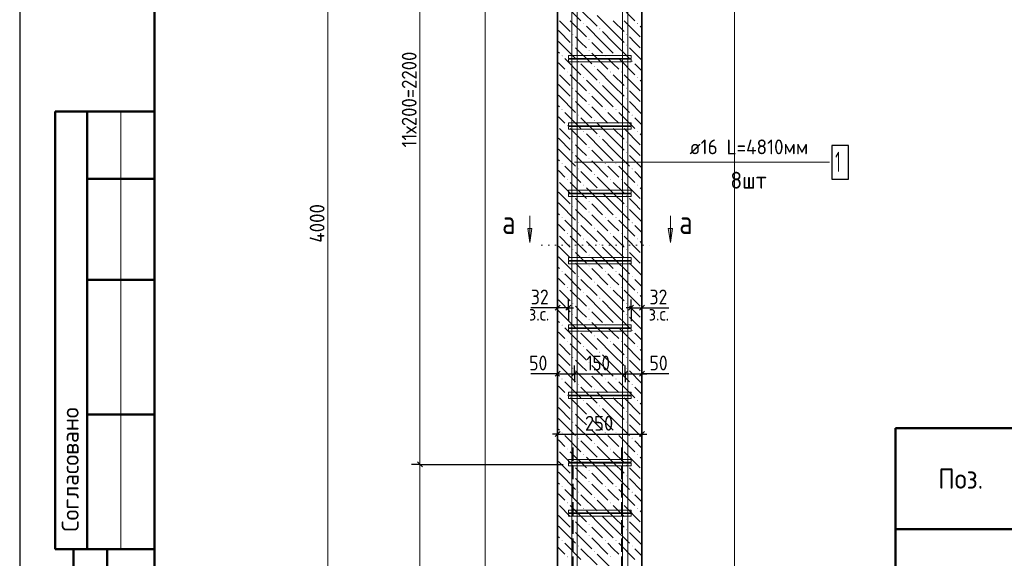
# Model space of a CAD drawing. Header units: millimetres. Extents: x 0 to 50400, y 0 to 35652.
# Tile 2 of 11: x 0 to 17536, y 10639 to 20239. Entities that reach past the tile are written whole.
import ezdxf

# ---------------------------------------------------------------- set-up
doc = ezdxf.new("R2010")
doc.units = ezdxf.units.MM
doc.linetypes.add('______2', pattern=[324, 240, -84])
doc.linetypes.add('______9', pattern=[120, 0, -120])
for name, color, linetype, lineweight in [('Standard', 7, 'Continuous', 25), ('ЖБ Пилон', 7, 'Continuous', 35), ('Позиционная метка диаметр_ шаг', 7, 'Continuous', 13), ('Позиционная метка линия выноска', 7, 'Continuous', 13), ('Размерная линия_ общее', 7, 'Continuous', 13), ('Узлы символ', 7, 'Continuous', 25)]:
    doc.layers.add(name, color=color, linetype=linetype, lineweight=lineweight)
doc.layers.add('Размерная выноска', color=7, linetype='Continuous')
doc.layers.add('Стена фоновая арматура Х1', color=7, linetype='______2', true_color=0xa0a0a0)
doc.layers.add('Стена Хомут', color=7, linetype='______2', true_color=0xa0a0a0)
doc.styles.add('ISOCPEUR', font='txt')

msp = doc.modelspace()

# ---------------------------------------------------------------- hatches: boundary and pattern name
at = {"layer": 'ЖБ Пилон', "linetype": 'Continuous', "lineweight": 18, "transparency": 33554687}
for points in [[(10036, 20171), (10044, 20179), (10051, 20171), (10044, 20163)], [(10996, 20171), (11004, 20179), (11011, 20171), (11004, 20163)], [(10324, 20075), (10332, 20083), (10339, 20075), (10332, 20067)], [(9844, 19979), (9852, 19987), (9859, 19979), (9852, 19971)], [(10132, 19883), (10140, 19891), (10147, 19883), (10140, 19875)], [(10804, 19979), (10812, 19987), (10819, 19979), (10812, 19971)], [(9844, 19787), (9852, 19795), (9859, 19787), (9852, 19779)], [(10132, 19691), (10140, 19699), (10147, 19691), (10140, 19683)], [(10804, 19787), (10812, 19795), (10819, 19787), (10812, 19779)], [(9652, 19595), (9660, 19603), (9667, 19595), (9660, 19587)], [(9940, 19499), (9948, 19507), (9955, 19499), (9948, 19491)], [(10420, 19595), (10428, 19603), (10435, 19595), (10428, 19587)], [(10612, 19595), (10620, 19603), (10627, 19595), (10620, 19587)], [(10900, 19499), (10908, 19507), (10915, 19499), (10908, 19491)], [(9748, 19307), (9756, 19315), (9763, 19307), (9756, 19299)], [(10228, 19403), (10236, 19411), (10243, 19403), (10236, 19395)], [(10516, 19307), (10524, 19315), (10531, 19307), (10524, 19299)], [(10708, 19307), (10716, 19315), (10723, 19307), (10716, 19299)], [(10036, 19211), (10044, 19219), (10051, 19211), (10044, 19203)], [(10324, 19115), (10332, 19123), (10339, 19115), (10332, 19107)], [(10996, 19211), (11004, 19219), (11011, 19211), (11004, 19203)], [(9844, 19019), (9852, 19027), (9859, 19019), (9852, 19011)], [(10804, 19019), (10812, 19027), (10819, 19019), (10812, 19011)], [(9844, 18827), (9852, 18835), (9859, 18827), (9852, 18819)], [(10132, 18923), (10140, 18931), (10147, 18923), (10140, 18915)], [(10804, 18827), (10812, 18835), (10819, 18827), (10812, 18819)], [(9652, 18635), (9660, 18643), (9667, 18635), (9660, 18627)], [(10132, 18731), (10140, 18739), (10147, 18731), (10140, 18723)], [(10420, 18635), (10428, 18643), (10435, 18635), (10428, 18627)], [(10612, 18635), (10620, 18643), (10627, 18635), (10620, 18627)], [(9940, 18539), (9948, 18547), (9955, 18539), (9948, 18531)], [(10228, 18443), (10236, 18451), (10243, 18443), (10236, 18435)], [(10900, 18539), (10908, 18547), (10915, 18539), (10908, 18531)], [(9748, 18347), (9756, 18355), (9763, 18347), (9756, 18339)], [(10036, 18251), (10044, 18259), (10051, 18251), (10044, 18243)], [(10516, 18347), (10524, 18355), (10531, 18347), (10524, 18339)], [(10708, 18347), (10716, 18355), (10723, 18347), (10716, 18339)], [(10996, 18251), (11004, 18259), (11011, 18251), (11004, 18243)], [(9844, 18059), (9852, 18067), (9859, 18059), (9852, 18051)], [(10324, 18155), (10332, 18163), (10339, 18155), (10332, 18147)], [(10804, 18059), (10812, 18067), (10819, 18059), (10812, 18051)], [(10132, 17963), (10140, 17971), (10147, 17963), (10140, 17955)], [(9844, 17867), (9852, 17875), (9859, 17867), (9852, 17859)], [(10132, 17771), (10140, 17779), (10147, 17771), (10140, 17763)], [(10804, 17867), (10812, 17875), (10819, 17867), (10812, 17859)], [(9652, 17675), (9660, 17683), (9667, 17675), (9660, 17667)], [(9940, 17579), (9948, 17587), (9955, 17579), (9948, 17571)], [(10420, 17675), (10428, 17683), (10435, 17675), (10428, 17667)], [(10612, 17675), (10620, 17683), (10627, 17675), (10620, 17667)], [(10900, 17579), (10908, 17587), (10915, 17579), (10908, 17571)], [(9748, 17387), (9756, 17395), (9763, 17387), (9756, 17379)], [(10228, 17483), (10236, 17491), (10243, 17483), (10236, 17475)], [(10516, 17387), (10524, 17395), (10531, 17387), (10524, 17379)], [(10708, 17387), (10716, 17395), (10723, 17387), (10716, 17379)], [(10036, 17291), (10044, 17299), (10051, 17291), (10044, 17283)], [(10324, 17195), (10332, 17203), (10339, 17195), (10332, 17187)], [(10996, 17291), (11004, 17299), (11011, 17291), (11004, 17283)], [(9844, 17099), (9852, 17107), (9859, 17099), (9852, 17091)], [(10132, 17003), (10140, 17011), (10147, 17003), (10140, 16995)], [(10804, 17099), (10812, 17107), (10819, 17099), (10812, 17091)], [(9844, 16907), (9852, 16915), (9859, 16907), (9852, 16899)], [(10804, 16907), (10812, 16915), (10819, 16907), (10812, 16899)], [(9652, 16715), (9660, 16723), (9667, 16715), (9660, 16707)], [(10132, 16811), (10140, 16819), (10147, 16811), (10140, 16803)], [(10420, 16715), (10428, 16723), (10435, 16715), (10428, 16707)], [(10612, 16715), (10620, 16723), (10627, 16715), (10620, 16707)], [(9940, 16619), (9948, 16627), (9955, 16619), (9948, 16611)], [(10228, 16523), (10236, 16531), (10243, 16523), (10236, 16515)], [(10900, 16619), (10908, 16627), (10915, 16619), (10908, 16611)], [(9748, 16427), (9756, 16435), (9763, 16427), (9756, 16419)], [(10036, 16331), (10044, 16339), (10051, 16331), (10044, 16323)], [(10516, 16427), (10524, 16435), (10531, 16427), (10524, 16419)], [(10708, 16427), (10716, 16435), (10723, 16427), (10716, 16419)], [(10996, 16331), (11004, 16339), (11011, 16331), (11004, 16323)], [(9844, 16139), (9852, 16147), (9859, 16139), (9852, 16131)], [(10324, 16235), (10332, 16243), (10339, 16235), (10332, 16227)], [(10804, 16139), (10812, 16147), (10819, 16139), (10812, 16131)], [(10132, 16043), (10140, 16051), (10147, 16043), (10140, 16035)], [(9844, 15947), (9852, 15955), (9859, 15947), (9852, 15939)], [(10132, 15851), (10140, 15859), (10147, 15851), (10140, 15843)], [(10804, 15947), (10812, 15955), (10819, 15947), (10812, 15939)], [(9652, 15755), (9660, 15763), (9667, 15755), (9660, 15747)], [(9940, 15659), (9948, 15667), (9955, 15659), (9948, 15651)], [(10420, 15755), (10428, 15763), (10435, 15755), (10428, 15747)], [(10612, 15755), (10620, 15763), (10627, 15755), (10620, 15747)], [(10900, 15659), (10908, 15667), (10915, 15659), (10908, 15651)], [(9748, 15467), (9756, 15475), (9763, 15467), (9756, 15459)], [(10228, 15563), (10236, 15571), (10243, 15563), (10236, 15555)], [(10516, 15467), (10524, 15475), (10531, 15467), (10524, 15459)], [(10708, 15467), (10716, 15475), (10723, 15467), (10716, 15459)], [(10036, 15371), (10044, 15379), (10051, 15371), (10044, 15363)], [(10324, 15275), (10332, 15283), (10339, 15275), (10332, 15267)], [(10996, 15371), (11004, 15379), (11011, 15371), (11004, 15363)], [(9844, 15179), (9852, 15187), (9859, 15179), (9852, 15171)], [(10132, 15083), (10140, 15091), (10147, 15083), (10140, 15075)], [(10804, 15179), (10812, 15187), (10819, 15179), (10812, 15171)], [(9844, 14987), (9852, 14995), (9859, 14987), (9852, 14979)], [(10804, 14987), (10812, 14995), (10819, 14987), (10812, 14979)], [(9652, 14795), (9660, 14803), (9667, 14795), (9660, 14787)], [(10132, 14891), (10140, 14899), (10147, 14891), (10140, 14883)], [(10420, 14795), (10428, 14803), (10435, 14795), (10428, 14787)], [(10612, 14795), (10620, 14803), (10627, 14795), (10620, 14787)], [(9940, 14699), (9948, 14707), (9955, 14699), (9948, 14691)], [(10228, 14603), (10236, 14611), (10243, 14603), (10236, 14595)], [(10900, 14699), (10908, 14707), (10915, 14699), (10908, 14691)], [(9748, 14507), (9756, 14515), (9763, 14507), (9756, 14499)], [(10036, 14411), (10044, 14419), (10051, 14411), (10044, 14403)], [(10516, 14507), (10524, 14515), (10531, 14507), (10524, 14499)], [(10708, 14507), (10716, 14515), (10723, 14507), (10716, 14499)], [(10996, 14411), (11004, 14419), (11011, 14411), (11004, 14403)], [(9844, 14219), (9852, 14227), (9859, 14219), (9852, 14211)], [(10324, 14315), (10332, 14323), (10339, 14315), (10332, 14307)], [(10804, 14219), (10812, 14227), (10819, 14219), (10812, 14211)], [(9844, 14027), (9852, 14035), (9859, 14027), (9852, 14019)], [(10132, 14123), (10140, 14131), (10147, 14123), (10140, 14115)], [(10804, 14027), (10812, 14035), (10819, 14027), (10812, 14019)], [(10132, 13931), (10140, 13939), (10147, 13931), (10140, 13923)], [(9652, 13835), (9660, 13843), (9667, 13835), (9660, 13827)], [(9940, 13739), (9948, 13747), (9955, 13739), (9948, 13731)], [(10420, 13835), (10428, 13843), (10435, 13835), (10428, 13827)], [(10612, 13835), (10620, 13843), (10627, 13835), (10620, 13827)], [(10900, 13739), (10908, 13747), (10915, 13739), (10908, 13731)], [(9748, 13547), (9756, 13555), (9763, 13547), (9756, 13539)], [(10228, 13643), (10236, 13651), (10243, 13643), (10236, 13635)], [(10516, 13547), (10524, 13555), (10531, 13547), (10524, 13539)], [(10708, 13547), (10716, 13555), (10723, 13547), (10716, 13539)], [(10036, 13451), (10044, 13459), (10051, 13451), (10044, 13443)], [(10324, 13355), (10332, 13363), (10339, 13355), (10332, 13347)], [(10996, 13451), (11004, 13459), (11011, 13451), (11004, 13443)], [(9844, 13259), (9852, 13267), (9859, 13259), (9852, 13251)], [(10132, 13163), (10140, 13171), (10147, 13163), (10140, 13155)], [(10804, 13259), (10812, 13267), (10819, 13259), (10812, 13251)], [(9844, 13067), (9852, 13075), (9859, 13067), (9852, 13059)], [(10132, 12971), (10140, 12979), (10147, 12971), (10140, 12963)], [(10804, 13067), (10812, 13075), (10819, 13067), (10812, 13059)], [(9652, 12875), (9660, 12883), (9667, 12875), (9660, 12867)], [(10420, 12875), (10428, 12883), (10435, 12875), (10428, 12867)], [(10612, 12875), (10620, 12883), (10627, 12875), (10620, 12867)], [(9940, 12779), (9948, 12787), (9955, 12779), (9948, 12771)], [(10228, 12683), (10236, 12691), (10243, 12683), (10236, 12675)], [(10900, 12779), (10908, 12787), (10915, 12779), (10908, 12771)], [(9748, 12587), (9756, 12595), (9763, 12587), (9756, 12579)], [(10036, 12491), (10044, 12499), (10051, 12491), (10044, 12483)], [(10516, 12587), (10524, 12595), (10531, 12587), (10524, 12579)], [(10708, 12587), (10716, 12595), (10723, 12587), (10716, 12579)], [(10996, 12491), (11004, 12499), (11011, 12491), (11004, 12483)], [(9844, 12299), (9852, 12307), (9859, 12299), (9852, 12291)], [(10324, 12395), (10332, 12403), (10339, 12395), (10332, 12387)], [(10804, 12299), (10812, 12307), (10819, 12299), (10812, 12291)], [(9844, 12107), (9852, 12115), (9859, 12107), (9852, 12099)], [(10132, 12203), (10140, 12211), (10147, 12203), (10140, 12195)], [(10804, 12107), (10812, 12115), (10819, 12107), (10812, 12099)], [(10132, 12011), (10140, 12019), (10147, 12011), (10140, 12003)], [(9652, 11915), (9660, 11923), (9667, 11915), (9660, 11907)], [(9940, 11819), (9948, 11827), (9955, 11819), (9948, 11811)], [(10420, 11915), (10428, 11923), (10435, 11915), (10428, 11907)], [(10612, 11915), (10620, 11923), (10627, 11915), (10620, 11907)], [(10900, 11819), (10908, 11827), (10915, 11819), (10908, 11811)], [(9748, 11627), (9756, 11635), (9763, 11627), (9756, 11619)], [(10228, 11723), (10236, 11731), (10243, 11723), (10236, 11715)], [(10516, 11627), (10524, 11635), (10531, 11627), (10524, 11619)], [(10708, 11627), (10716, 11635), (10723, 11627), (10716, 11619)], [(10036, 11531), (10044, 11539), (10051, 11531), (10044, 11523)], [(10324, 11435), (10332, 11443), (10339, 11435), (10332, 11427)], [(10996, 11531), (11004, 11539), (11011, 11531), (11004, 11523)], [(9844, 11339), (9852, 11347), (9859, 11339), (9852, 11331)], [(10132, 11243), (10140, 11251), (10147, 11243), (10140, 11235)], [(10804, 11339), (10812, 11347), (10819, 11339), (10812, 11331)], [(9844, 11147), (9852, 11155), (9859, 11147), (9852, 11139)], [(10132, 11051), (10140, 11059), (10147, 11051), (10140, 11043)], [(10804, 11147), (10812, 11155), (10819, 11147), (10812, 11139)], [(9652, 10955), (9660, 10963), (9667, 10955), (9660, 10947)], [(10420, 10955), (10428, 10963), (10435, 10955), (10428, 10947)], [(10612, 10955), (10620, 10963), (10627, 10955), (10620, 10947)], [(9940, 10859), (9948, 10867), (9955, 10859), (9948, 10851)], [(10228, 10763), (10236, 10771), (10243, 10763), (10236, 10755)], [(10900, 10859), (10908, 10867), (10915, 10859), (10908, 10851)], [(9748, 10667), (9756, 10675), (9763, 10667), (9756, 10659)], [(10516, 10667), (10524, 10675), (10531, 10667), (10524, 10659)], [(10708, 10667), (10716, 10675), (10723, 10667), (10716, 10659)]]:
    msp.add_hatch(color=7, dxfattribs=at).paths.add_polyline_path(points, flags=16)
at = {"layer": 'Узлы символ', "linetype": 'Continuous', "lineweight": 13, "transparency": 33554687}
for points in [[(9123, 16518), (9087, 16266), (9051, 16518)], [(11624, 16518), (11588, 16266), (11552, 16518)]]:
    msp.add_hatch(color=7, dxfattribs=at).paths.add_polyline_path(points, flags=16)

# ---------------------------------------------------------------- linework, layer by layer
at = {"layer": 'Standard', "color": 7, "linetype": 'Continuous', "lineweight": 25, "transparency": 33554687}
for p, q in [((2400, 35040), (2400, 1270)), ((9626, 15150), (9536, 15060)), ((9818, 15150), (9728, 15060)), ((10844, 15060), (10934, 15150)), ((11036, 15060), (11126, 15150)), ((9536, 13883), (9626, 13973)), ((9836, 13883), (9926, 13973)), ((10736, 13883), (10826, 13973)), ((11036, 13883), (11126, 13973)), ((9536, 12809), (9626, 12899)), ((11036, 12809), (11126, 12899))]:
    msp.add_line(p, q, dxfattribs=at)
at = {"layer": 'Standard', "color": 7, "linetype": 'Continuous', "lineweight": 50, "transparency": 33554687}
for p, q in [((7, 18600), (0, 18600)), ((2400, 18600), (632, 18600)), ((632, 18600), (632, 10800)), ((632, 18600), (632, 10800)), ((1200, 18600), (1200, 10800)), ((2400, 17400), (1200, 17400)), ((2400, 15600), (1200, 15600)), ((2400, 13200), (1200, 13200)), ((15600, 12960), (26400, 12960)), ((15600, 5400), (15600, 12960)), ((26400, 11160), (15600, 11160)), ((0, 10800), (7, 10800)), ((632, 10800), (2400, 10800)), ((960, 600), (960, 10800)), ((960, 600), (960, 10800)), ((1560, 600), (1560, 10800))]:
    msp.add_line(p, q, dxfattribs=at)
at = {"layer": 'Standard', "color": 7, "linetype": 'Continuous', "lineweight": 13, "transparency": 33554687}
msp.add_line((1800, 18600), (1800, 10800), dxfattribs=at)
at = {"layer": 'Standard', "color": 7, "linetype": 'Continuous', "lineweight": -3, "transparency": 33554687}
for p, q in [((9581, 15105), (9491, 15105)), ((9581, 15105), (9581, 15255)), ((9581, 15105), (9581, 14955)), ((9581, 15105), (9581, 15105)), ((9773, 15105), (9581, 15105)), ((9773, 15105), (9773, 15255)), ((9773, 15105), (9773, 14955)), ((9773, 15105), (9773, 14864)), ((9773, 15105), (9863, 15105)), ((10889, 15105), (10799, 15105)), ((10889, 15105), (10889, 15255)), ((10889, 15105), (10889, 14955)), ((10889, 15105), (10889, 14864)), ((10889, 15105), (11081, 15105)), ((11081, 15105), (11081, 15255)), ((11081, 15105), (11081, 14955)), ((11081, 15105), (11081, 15105)), ((11081, 15105), (11171, 15105)), ((9581, 13928), (9581, 14078)), ((9881, 13928), (9881, 14078)), ((10781, 13928), (10781, 14078)), ((11081, 13928), (11081, 14078)), ((9581, 13928), (9491, 13928)), ((9581, 13928), (9581, 13778)), ((9581, 13928), (9581, 13928)), ((9581, 13928), (9881, 13928)), ((9881, 13928), (9881, 13778)), ((9881, 13928), (9881, 13928)), ((9881, 13928), (10781, 13928)), ((10781, 13928), (10781, 13778)), ((10781, 13928), (10781, 13927)), ((10781, 13928), (11081, 13928)), ((11081, 13928), (11081, 13778)), ((11081, 13928), (11081, 13928)), ((11081, 13928), (11171, 13928)), ((9581, 12854), (9581, 13004)), ((11081, 12854), (11081, 13004)), ((9581, 12854), (9491, 12854)), ((9581, 12854), (9581, 12704)), ((9581, 12854), (11081, 12854)), ((11081, 12854), (11081, 12704)), ((11081, 12854), (11171, 12854))]:
    msp.add_line(p, q, dxfattribs=at)
at = {"layer": 'Standard', "color": 7, "linetype": 'Continuous', "lineweight": 25, "transparency": 33554687}
msp.add_lwpolyline([(0, 0), (50400, 0), (50400, 35640), (0, 35640), (0, 0)], close=True, dxfattribs=at)
at = {"layer": 'Standard', "color": 7, "linetype": 'Continuous', "lineweight": 13, "transparency": 33554687}
msp.add_lwpolyline([(50400, 35640), (0, 35640), (0, 0), (50400, 0), (50400, 35640)], dxfattribs=at)
msp.add_lwpolyline([(50400, 35640), (0, 35640), (0, 0), (50400, 0), (50400, 35640)], dxfattribs=at)
at = {"layer": 'Standard', "color": 7, "linetype": 'Continuous', "lineweight": 50, "transparency": 33554687}
msp.add_lwpolyline([(2400, 35040), (49800, 35040), (49800, 600), (2400, 600), (2400, 35040)], close=True, dxfattribs=at)
at = {"layer": 'Standard', "color": 254, "linetype": 'Continuous', "lineweight": 18, "true_color": 0xc4c4ff, "transparency": 33554687}
msp.add_lwpolyline([(8291, 2078), (12731, 2078), (12731, 32387), (8291, 32387), (8291, 2078)], dxfattribs=at)
at = {"layer": 'ЖБ Пилон', "color": 7, "linetype": 'Continuous', "lineweight": 35, "transparency": 33554687}
for p, q in [((9581, 28634), (9581, 4634)), ((11081, 4634), (11081, 28634))]:
    msp.add_line(p, q, dxfattribs=at)
at = {"layer": 'ЖБ Пилон', "color": 9, "linetype": 'Continuous', "lineweight": 18, "true_color": 0xc7c7c7, "transparency": 33554687}
for p, q in [((9708, 20507), (9996, 20219)), ((9996, 20411), (10284, 20123)), ((10668, 20507), (10956, 20219)), ((9612, 20219), (9804, 20027)), ((9804, 20219), (10092, 19931)), ((10572, 20027), (10284, 20315)), ((10572, 20219), (10764, 20027)), ((10764, 20219), (11052, 19931)), ((9612, 20027), (9581, 20057)), ((9612, 20027), (9804, 19835)), ((10380, 19835), (10092, 20123)), ((10380, 20027), (10572, 19835)), ((10572, 20027), (10764, 19835)), ((11081, 20093), (11052, 20123)), ((9581, 19865), (9612, 19835)), ((9612, 19835), (9900, 19547)), ((9996, 19835), (9900, 19931)), ((10092, 19739), (9996, 19835)), ((10188, 19835), (10380, 19643)), ((10380, 19835), (10572, 19643)), ((10572, 19835), (10860, 19547)), ((10956, 19835), (10860, 19931)), ((11052, 19739), (10956, 19835)), ((9581, 19673), (9612, 19643)), ((9900, 19739), (10188, 19451)), ((10188, 19643), (10476, 19355)), ((10860, 19739), (11081, 19517)), ((9612, 19451), (9581, 19481)), ((9708, 19547), (9996, 19259)), ((10572, 19451), (10476, 19547)), ((10668, 19547), (10956, 19259)), ((9708, 19355), (9612, 19451)), ((9996, 19451), (10284, 19163)), ((10572, 19067), (10284, 19355)), ((10668, 19355), (10572, 19451)), ((10956, 19451), (11081, 19325)), ((9612, 19259), (9804, 19067)), ((9804, 19259), (10092, 18971)), ((10380, 18875), (10092, 19163)), ((10572, 19259), (10764, 19067)), ((10764, 19259), (11052, 18971)), ((11081, 19133), (11052, 19163)), ((9612, 19067), (9581, 19097)), ((9612, 19067), (9804, 18875)), ((9996, 18875), (9900, 18971)), ((10380, 19067), (10572, 18875)), ((10572, 19067), (10764, 18875)), ((10956, 18875), (10860, 18971)), ((9581, 18905), (9612, 18875)), ((9612, 18875), (9900, 18587)), ((9900, 18779), (10188, 18491)), ((10092, 18779), (9996, 18875)), ((10188, 18875), (10380, 18683)), ((10380, 18875), (10572, 18683)), ((10572, 18875), (10860, 18587)), ((10860, 18779), (11081, 18557)), ((11052, 18779), (10956, 18875)), ((9581, 18713), (9612, 18683)), ((10188, 18683), (10476, 18395)), ((9612, 18491), (9581, 18521)), ((9708, 18395), (9612, 18491)), ((9708, 18587), (9996, 18299)), ((9996, 18491), (10284, 18203)), ((10572, 18491), (10476, 18587)), ((10668, 18395), (10572, 18491)), ((10668, 18587), (10956, 18299)), ((10956, 18491), (11081, 18365)), ((9612, 18299), (9804, 18107)), ((9804, 18299), (10092, 18011)), ((10572, 18107), (10284, 18395)), ((10572, 18299), (10764, 18107)), ((10764, 18299), (11052, 18011)), ((9612, 18107), (9581, 18137)), ((9612, 18107), (9804, 17915)), ((10380, 17915), (10092, 18203)), ((10380, 18107), (10572, 17915)), ((10572, 18107), (10764, 17915)), ((11081, 18173), (11052, 18203)), ((9581, 17945), (9612, 17915)), ((9612, 17915), (9900, 17627)), ((9996, 17915), (9900, 18011)), ((10092, 17819), (9996, 17915)), ((10188, 17915), (10380, 17723)), ((10380, 17915), (10572, 17723)), ((10572, 17915), (10860, 17627)), ((10956, 17915), (10860, 18011)), ((11052, 17819), (10956, 17915)), ((9581, 17753), (9612, 17723)), ((9900, 17819), (10188, 17531)), ((10188, 17723), (10476, 17435)), ((10860, 17819), (11081, 17597)), ((9612, 17531), (9581, 17561)), ((9708, 17627), (9996, 17339)), ((10572, 17531), (10476, 17627)), ((10668, 17627), (10956, 17339)), ((9708, 17435), (9612, 17531)), ((9996, 17531), (10284, 17243)), ((10572, 17147), (10284, 17435)), ((10668, 17435), (10572, 17531)), ((10956, 17531), (11081, 17405)), ((9612, 17339), (9804, 17147)), ((9804, 17339), (10092, 17051)), ((10380, 16955), (10092, 17243)), ((10572, 17339), (10764, 17147)), ((10764, 17339), (11052, 17051)), ((11081, 17213), (11052, 17243)), ((9612, 17147), (9581, 17177)), ((9612, 17147), (9804, 16955)), ((9996, 16955), (9900, 17051)), ((10380, 17147), (10572, 16955)), ((10572, 17147), (10764, 16955)), ((10956, 16955), (10860, 17051)), ((9581, 16985), (9612, 16955)), ((9612, 16955), (9900, 16667)), ((9900, 16859), (10188, 16571)), ((10092, 16859), (9996, 16955)), ((10188, 16955), (10380, 16763)), ((10380, 16955), (10572, 16763)), ((10572, 16955), (10860, 16667)), ((10860, 16859), (11081, 16637)), ((11052, 16859), (10956, 16955)), ((9581, 16793), (9612, 16763)), ((9708, 16667), (9996, 16379)), ((10188, 16763), (10476, 16475)), ((10572, 16571), (10476, 16667)), ((10668, 16667), (10956, 16379)), ((9612, 16571), (9581, 16601)), ((9708, 16475), (9612, 16571)), ((9996, 16571), (10284, 16283)), ((10668, 16475), (10572, 16571)), ((10956, 16571), (11081, 16445)), ((9612, 16379), (9804, 16187)), ((9804, 16379), (10092, 16091)), ((10572, 16187), (10284, 16475)), ((10572, 16379), (10764, 16187)), ((10764, 16379), (11052, 16091)), ((9612, 16187), (9581, 16217)), ((9612, 16187), (9804, 15995)), ((10380, 15995), (10092, 16283)), ((10380, 16187), (10572, 15995)), ((10572, 16187), (10764, 15995)), ((11081, 16253), (11052, 16283)), ((9581, 16025), (9612, 15995)), ((9612, 15995), (9900, 15707)), ((9996, 15995), (9900, 16091)), ((10092, 15899), (9996, 15995)), ((10188, 15995), (10380, 15803)), ((10380, 15995), (10572, 15803)), ((10572, 15995), (10860, 15707)), ((10956, 15995), (10860, 16091)), ((11052, 15899), (10956, 15995)), ((9581, 15833), (9612, 15803)), ((9900, 15899), (10188, 15611)), ((10188, 15803), (10476, 15515)), ((10860, 15899), (11081, 15677)), ((9612, 15611), (9581, 15641)), ((9708, 15515), (9612, 15611)), ((9708, 15707), (9996, 15419)), ((9996, 15611), (10284, 15323)), ((10572, 15611), (10476, 15707)), ((10668, 15515), (10572, 15611)), ((10668, 15707), (10956, 15419)), ((10956, 15611), (11081, 15485)), ((10572, 15227), (10284, 15515)), ((9612, 15227), (9581, 15257)), ((9612, 15419), (9804, 15227)), ((9804, 15419), (10092, 15131)), ((10380, 15035), (10092, 15323)), ((10572, 15419), (10764, 15227)), ((10764, 15419), (11052, 15131)), ((11081, 15293), (11052, 15323)), ((9612, 15227), (9804, 15035)), ((9996, 15035), (9900, 15131)), ((10380, 15227), (10572, 15035)), ((10572, 15227), (10764, 15035)), ((10956, 15035), (10860, 15131)), ((9581, 15065), (9612, 15035)), ((9612, 15035), (9900, 14747)), ((9900, 14939), (10188, 14651)), ((10092, 14939), (9996, 15035)), ((10188, 15035), (10380, 14843)), ((10380, 15035), (10572, 14843)), ((10572, 15035), (10860, 14747)), ((10860, 14939), (11081, 14717)), ((11052, 14939), (10956, 15035)), ((9581, 14873), (9612, 14843)), ((9708, 14747), (9996, 14459)), ((10188, 14843), (10476, 14555)), ((10572, 14651), (10476, 14747)), ((10668, 14747), (10956, 14459)), ((9612, 14651), (9581, 14681)), ((9708, 14555), (9612, 14651)), ((9996, 14651), (10284, 14363)), ((10572, 14267), (10284, 14555)), ((10668, 14555), (10572, 14651)), ((10956, 14651), (11081, 14525)), ((9612, 14459), (9804, 14267)), ((9804, 14459), (10092, 14171)), ((10572, 14459), (10764, 14267)), ((10764, 14459), (11052, 14171)), ((9612, 14267), (9581, 14297)), ((9612, 14267), (9804, 14075)), ((10380, 14075), (10092, 14363)), ((10380, 14267), (10572, 14075)), ((10572, 14267), (10764, 14075)), ((11081, 14333), (11052, 14363)), ((9581, 14105), (9612, 14075)), ((9612, 14075), (9900, 13787)), ((9996, 14075), (9900, 14171)), ((10092, 13979), (9996, 14075)), ((10188, 14075), (10380, 13883)), ((10380, 14075), (10572, 13883)), ((10572, 14075), (10860, 13787)), ((10956, 14075), (10860, 14171)), ((11052, 13979), (10956, 14075)), ((9581, 13913), (9612, 13883)), ((9900, 13979), (10188, 13691)), ((10188, 13883), (10476, 13595)), ((10860, 13979), (11081, 13757)), ((9612, 13691), (9581, 13721)), ((9708, 13595), (9612, 13691)), ((9708, 13787), (9996, 13499)), ((9996, 13691), (10284, 13403)), ((10572, 13691), (10476, 13787)), ((10668, 13595), (10572, 13691)), ((10668, 13787), (10956, 13499)), ((10956, 13691), (11081, 13565)), ((10572, 13307), (10284, 13595)), ((9612, 13307), (9581, 13337)), ((9612, 13499), (9804, 13307)), ((9804, 13499), (10092, 13211)), ((10380, 13115), (10092, 13403)), ((10572, 13499), (10764, 13307)), ((10764, 13499), (11052, 13211)), ((11081, 13373), (11052, 13403)), ((9612, 13307), (9804, 13115)), ((9996, 13115), (9900, 13211)), ((10380, 13307), (10572, 13115)), ((10572, 13307), (10764, 13115)), ((10956, 13115), (10860, 13211)), ((9581, 13145), (9612, 13115)), ((9612, 13115), (9900, 12827)), ((9900, 13019), (10188, 12731)), ((10092, 13019), (9996, 13115)), ((10188, 13115), (10380, 12923)), ((10380, 13115), (10572, 12923)), ((10572, 13115), (10860, 12827)), ((10860, 13019), (11081, 12797)), ((11052, 13019), (10956, 13115)), ((9581, 12953), (9612, 12923)), ((9708, 12827), (9996, 12539)), ((10188, 12923), (10476, 12635)), ((10572, 12731), (10476, 12827)), ((10668, 12827), (10956, 12539)), ((9612, 12731), (9581, 12761)), ((9708, 12635), (9612, 12731)), ((9996, 12731), (10284, 12443)), ((10572, 12347), (10284, 12635)), ((10668, 12635), (10572, 12731)), ((10956, 12731), (11081, 12605)), ((9612, 12539), (9804, 12347)), ((9804, 12539), (10092, 12251)), ((10572, 12539), (10764, 12347)), ((10764, 12539), (11052, 12251)), ((9612, 12347), (9581, 12377)), ((9612, 12347), (9804, 12155)), ((10380, 12155), (10092, 12443)), ((10380, 12347), (10572, 12155)), ((10572, 12347), (10764, 12155)), ((11081, 12413), (11052, 12443)), ((9581, 12185), (9612, 12155)), ((9612, 12155), (9900, 11867)), ((9996, 12155), (9900, 12251)), ((10092, 12059), (9996, 12155)), ((10188, 12155), (10380, 11963)), ((10380, 12155), (10572, 11963)), ((10572, 12155), (10860, 11867)), ((10956, 12155), (10860, 12251)), ((11052, 12059), (10956, 12155)), ((9581, 11993), (9612, 11963)), ((9900, 12059), (10188, 11771)), ((10188, 11963), (10476, 11675)), ((10860, 12059), (11081, 11837)), ((9612, 11771), (9581, 11801)), ((9708, 11675), (9612, 11771)), ((9708, 11867), (9996, 11579)), ((9996, 11771), (10284, 11483)), ((10572, 11771), (10476, 11867)), ((10668, 11675), (10572, 11771)), ((10668, 11867), (10956, 11579)), ((10956, 11771), (11081, 11645)), ((9612, 11579), (9804, 11387)), ((9804, 11579), (10092, 11291)), ((10572, 11387), (10284, 11675)), ((10572, 11579), (10764, 11387)), ((10764, 11579), (11052, 11291)), ((9612, 11387), (9581, 11417)), ((10380, 11195), (10092, 11483)), ((11081, 11453), (11052, 11483)), ((9581, 11225), (9612, 11195)), ((9612, 11387), (9804, 11195)), ((9996, 11195), (9900, 11291)), ((10380, 11387), (10572, 11195)), ((10572, 11387), (10764, 11195)), ((10956, 11195), (10860, 11291)), ((9612, 11195), (9900, 10907)), ((9900, 11099), (10188, 10811)), ((10092, 11099), (9996, 11195)), ((10188, 11195), (10380, 11003)), ((10380, 11195), (10572, 11003)), ((10572, 11195), (10860, 10907)), ((10860, 11099), (11081, 10877)), ((11052, 11099), (10956, 11195)), ((9581, 11033), (9612, 11003)), ((9708, 10907), (9996, 10619)), ((10188, 11003), (10476, 10715)), ((10572, 10811), (10476, 10907)), ((10668, 10907), (10956, 10619)), ((9612, 10811), (9581, 10841)), ((9708, 10715), (9612, 10811)), ((9996, 10811), (10284, 10523)), ((10572, 10427), (10284, 10715)), ((10668, 10715), (10572, 10811)), ((10956, 10811), (11081, 10685))]:
    msp.add_line(p, q, dxfattribs=at)
at = {"layer": 'Позиционная метка линия выноска', "color": 7, "linetype": 'Continuous', "lineweight": 13, "transparency": 33554687}
msp.add_line((9881, 17699), (14425, 17699), dxfattribs=at)
at = {"layer": 'Позиционная метка линия выноска', "color": 253, "linetype": '______2', "lineweight": 25, "true_color": 0xa0a0a0, "transparency": 33554687}
for p, q in [((9853, 12614), (9853, 2678)), ((10716, 12614), (10716, 2678))]:
    msp.add_line(p, q, dxfattribs=at)
at = {"layer": 'Размерная выноска', "color": 7, "linetype": 'Continuous', "lineweight": -3, "transparency": 33554687}
for p, q in [((9581, 15105), (9101, 15105)), ((11081, 15105), (11561, 15105)), ((9581, 13928), (9101, 13928)), ((11561, 13928), (11081, 13928))]:
    msp.add_line(p, q, dxfattribs=at)
at = {"layer": 'Размерная линия_ общее', "color": 7, "linetype": 'Continuous', "lineweight": 13, "transparency": 33554687}
for p, q in [((5489, 28634), (5489, 4634)), ((7129, 12314), (7129, 25514)), ((7129, 5114), (7129, 12314))]:
    msp.add_line(p, q, dxfattribs=at)
at = {"layer": 'Размерная линия_ общее', "color": 7, "linetype": 'Continuous', "lineweight": -3, "transparency": 33554687}
for q in [(6979, 12314), (7279, 12314), (9681, 12314)]:
    msp.add_line((7129, 12314), q, dxfattribs=at)
at = {"layer": 'Размерная линия_ общее', "color": 7, "linetype": 'Continuous', "lineweight": 25, "transparency": 33554687}
msp.add_line((7174, 12269), (7084, 12359), dxfattribs=at)
at = {"layer": 'Стена фоновая арматура Х1', "color": 7, "linetype": 'Continuous', "lineweight": 18, "transparency": 33554687}
for points in [[(10733, 4634), (10733, 29204), (10727, 29249), (10712, 29294), (10689, 29336), (10660, 29370), (10626, 29399), (10584, 29422), (10539, 29437), (10493, 29444), (8843, 29444), (8843, 29540), (10500, 29540), (10560, 29531), (10623, 29510), (10681, 29478), (10728, 29438), (10768, 29391), (10800, 29333), (10821, 29270), (10829, 29210), (10829, 4634), (10733, 4634)], [(10733, 4634), (10733, 29204), (10727, 29249), (10712, 29294), (10689, 29336), (10660, 29370), (10626, 29399), (10584, 29422), (10539, 29437), (10493, 29444), (8843, 29444), (8843, 29540), (10500, 29540), (10560, 29531), (10623, 29510), (10681, 29478), (10728, 29438), (10768, 29391), (10800, 29333), (10821, 29270), (10829, 29210), (10829, 4634), (10733, 4634)], [(10733, 4634), (10733, 29204), (10727, 29249), (10712, 29294), (10689, 29336), (10660, 29370), (10626, 29399), (10584, 29422), (10539, 29437), (10493, 29444), (8843, 29444), (8843, 29540), (10500, 29540), (10560, 29531), (10623, 29510), (10681, 29478), (10728, 29438), (10768, 29391), (10800, 29333), (10821, 29270), (10829, 29210), (10829, 4634), (10733, 4634)], [(10733, 4634), (10733, 29204), (10727, 29249), (10712, 29294), (10689, 29336), (10660, 29370), (10626, 29399), (10584, 29422), (10539, 29437), (10493, 29444), (8843, 29444), (8843, 29540), (10500, 29540), (10560, 29531), (10623, 29510), (10681, 29478), (10728, 29438), (10768, 29391), (10800, 29333), (10821, 29270), (10829, 29210), (10829, 4634), (10733, 4634)], [(9833, 4634), (9833, 29210), (9842, 29270), (9863, 29333), (9895, 29391), (9935, 29438), (9982, 29478), (10040, 29510), (10102, 29531), (10163, 29540), (12179, 29540), (12179, 29444), (10169, 29444), (10124, 29437), (10079, 29422), (10037, 29399), (10003, 29370), (9974, 29336), (9951, 29294), (9936, 29249), (9929, 29204), (9929, 4634), (9833, 4634)], [(9833, 4634), (9833, 29210), (9842, 29270), (9863, 29333), (9895, 29391), (9935, 29438), (9982, 29478), (10040, 29510), (10102, 29531), (10163, 29540), (12179, 29540), (12179, 29444), (10169, 29444), (10124, 29437), (10079, 29422), (10037, 29399), (10003, 29370), (9974, 29336), (9951, 29294), (9936, 29249), (9929, 29204), (9929, 4634), (9833, 4634)], [(9833, 4634), (9833, 29210), (9842, 29270), (9863, 29333), (9895, 29391), (9935, 29438), (9982, 29478), (10040, 29510), (10102, 29531), (10163, 29540), (12179, 29540), (12179, 29444), (10169, 29444), (10124, 29437), (10079, 29422), (10037, 29399), (10003, 29370), (9974, 29336), (9951, 29294), (9936, 29249), (9929, 29204), (9929, 4634), (9833, 4634)], [(9833, 4634), (9833, 29210), (9842, 29270), (9863, 29333), (9895, 29391), (9935, 29438), (9982, 29478), (10040, 29510), (10102, 29531), (10163, 29540), (12179, 29540), (12179, 29444), (10169, 29444), (10124, 29437), (10079, 29422), (10037, 29399), (10003, 29370), (9974, 29336), (9951, 29294), (9936, 29249), (9929, 29204), (9929, 4634), (9833, 4634)]]:
    msp.add_lwpolyline(points, dxfattribs=at)
at = {"layer": 'Стена фоновая арматура Х1', "color": 7, "linetype": 'Continuous', "lineweight": 25, "transparency": 33554687}
msp.add_lwpolyline([(14462, 17395), (14762, 17395), (14762, 17995), (14462, 17995), (14462, 17395)], dxfattribs=at)
at = {"layer": 'Стена Хомут', "color": 36, "linetype": 'Continuous', "lineweight": 13, "true_color": 0x6e3c1e, "transparency": 33554687}
for points in [[(9773, 19598), (10889, 19598), (10889, 19550), (9773, 19550), (9773, 19598)], [(9773, 19538), (10889, 19538), (10889, 19490), (9773, 19490), (9773, 19538)], [(9773, 18398), (10889, 18398), (10889, 18350), (9773, 18350), (9773, 18398)], [(9773, 18338), (10889, 18338), (10889, 18290), (9773, 18290), (9773, 18338)], [(9773, 17198), (10889, 17198), (10889, 17150), (9773, 17150), (9773, 17198)], [(9773, 17138), (10889, 17138), (10889, 17090), (9773, 17090), (9773, 17138)], [(9773, 15998), (10889, 15998), (10889, 15950), (9773, 15950), (9773, 15998)], [(9773, 15938), (10889, 15938), (10889, 15890), (9773, 15890), (9773, 15938)], [(9773, 14798), (10889, 14798), (10889, 14750), (9773, 14750), (9773, 14798)], [(9773, 14738), (10889, 14738), (10889, 14690), (9773, 14690), (9773, 14738)], [(9773, 13598), (10889, 13598), (10889, 13550), (9773, 13550), (9773, 13598)], [(9773, 13538), (10889, 13538), (10889, 13490), (9773, 13490), (9773, 13538)], [(9773, 12398), (10889, 12398), (10889, 12350), (9773, 12350), (9773, 12398)], [(9773, 12338), (10889, 12338), (10889, 12290), (9773, 12290), (9773, 12338)], [(9773, 11498), (10889, 11498), (10889, 11450), (9773, 11450), (9773, 11498)], [(9773, 11438), (10889, 11438), (10889, 11390), (9773, 11390), (9773, 11438)]]:
    msp.add_lwpolyline(points, dxfattribs=at)
at = {"layer": 'Узлы символ', "color": 7, "linetype": 'Continuous', "lineweight": 13, "transparency": 33554687}
for p, q in [((9087, 16266), (9087, 16746)), ((11588, 16266), (11588, 16746)), ((9087, 16266), (9051, 16518)), ((9051, 16518), (9123, 16518)), ((9087, 16518), (9087, 16536)), ((9123, 16518), (9087, 16266)), ((11588, 16266), (11552, 16518)), ((11552, 16518), (11624, 16518)), ((11588, 16518), (11588, 16536)), ((11624, 16518), (11588, 16266)), ((9087, 16266), (9087, 16266)), ((9087, 16266), (9087, 16266)), ((9087, 16266), (9087, 16266)), ((11588, 16266), (11588, 16266)), ((11588, 16266), (11588, 16266)), ((11588, 16266), (11588, 16266))]:
    msp.add_line(p, q, dxfattribs=at)
at = {"layer": 'Узлы символ', "color": 7, "linetype": '______9', "lineweight": 13, "transparency": 33554687}
msp.add_line((9301, 16219), (11341, 16219), dxfattribs=at)

# ---------------------------------------------------------------- texts
at = {"layer": 'Standard', "color": 7, "linetype": 'Continuous', "lineweight": 25, "transparency": 33554687, "attachment_point": 7, "style": 'ISOCPEUR'}
for s, insert, char_height, width in [('\\W0.87;32', (9103, 15165), 264, 484.71), ('\\W0.87;32', (11216, 15165), 264, 484.72), ('\\W0.87;50', (9073, 13988), 264, 484.71), ('\\W0.83;150', (10094, 13988), 264, 610.29), ('\\W0.87;50', (11216, 13988), 264, 484.72), ('\\W0.91;250', (10067, 12914), 264, 674.39), ('\\W0.92;Поз.', (16359, 11880), 360, 1047.57)]:
    msp.add_mtext(s, dxfattribs=dict(at, insert=insert, char_height=char_height, width=width))
at = {"layer": 'Standard', "color": 7, "linetype": 'Continuous', "lineweight": 18, "transparency": 33554687, "char_height": 240, "width": 551.93, "attachment_point": 7, "style": 'ISOCPEUR'}
for insert in [(9070, 14876), (11203, 14876)]:
    msp.add_mtext('\\W0.90;з.с.', dxfattribs=dict(at, insert=insert))
at = {"layer": 'Standard', "color": 7, "linetype": 'Continuous', "lineweight": 50, "transparency": 33554687, "insert": (1050, 11114), "char_height": 300, "width": 2486.25, "attachment_point": 7, "rotation": 90, "style": 'ISOCPEUR'}
msp.add_mtext('\\A1;{\\fISOCPEUR|i0|b0;\\H300.000000;\\W1.000000;\\C7;Согласовано}\\P', dxfattribs=at)
at = {"layer": 'Позиционная метка диаметр_ шаг', "color": 7, "linetype": 'Continuous', "lineweight": 25, "transparency": 33554687, "insert": (12657, 17228), "char_height": 300, "width": 888.55, "attachment_point": 7, "style": 'ISOCPEUR'}
msp.add_mtext('\\W0.93;8шт', dxfattribs=at)
at = {"layer": 'Размерная линия_ общее', "color": 7, "linetype": 'Continuous', "lineweight": 25, "transparency": 33554687, "char_height": 264, "attachment_point": 7, "rotation": 90, "style": 'ISOCPEUR'}
for s, insert, width in [('\\W0.92;11х200=2200', (7069, 17963), 2047.77), ('\\W0.93;4000', (5429, 16264), 888.45)]:
    msp.add_mtext(s, dxfattribs=dict(at, insert=insert, width=width))
at = {"layer": 'Стена фоновая арматура Х1', "color": 7, "linetype": 'Continuous', "lineweight": 13, "transparency": 33554687, "attachment_point": 7, "style": 'ISOCPEUR'}
for s, insert, char_height, width in [('\\W0.94;ø16 L=4810мм ', (11929, 17840), 264, 2498.72), ('\\W0.56;1', (14522, 17527), 360, 279.99)]:
    msp.add_mtext(s, dxfattribs=dict(at, insert=insert, char_height=char_height, width=width))
at = {"layer": 'Узлы символ', "color": 7, "linetype": 'Continuous', "lineweight": 35, "transparency": 33554687, "char_height": 420, "attachment_point": 7, "style": 'ISOCPEUR'}
for insert, width in [((8592, 16420), 503.76), ((11747, 16420), 503.77)]:
    msp.add_mtext('\\W0.80;а', dxfattribs=dict(at, insert=insert, width=width))

doc.saveas('drawing.dxf')
